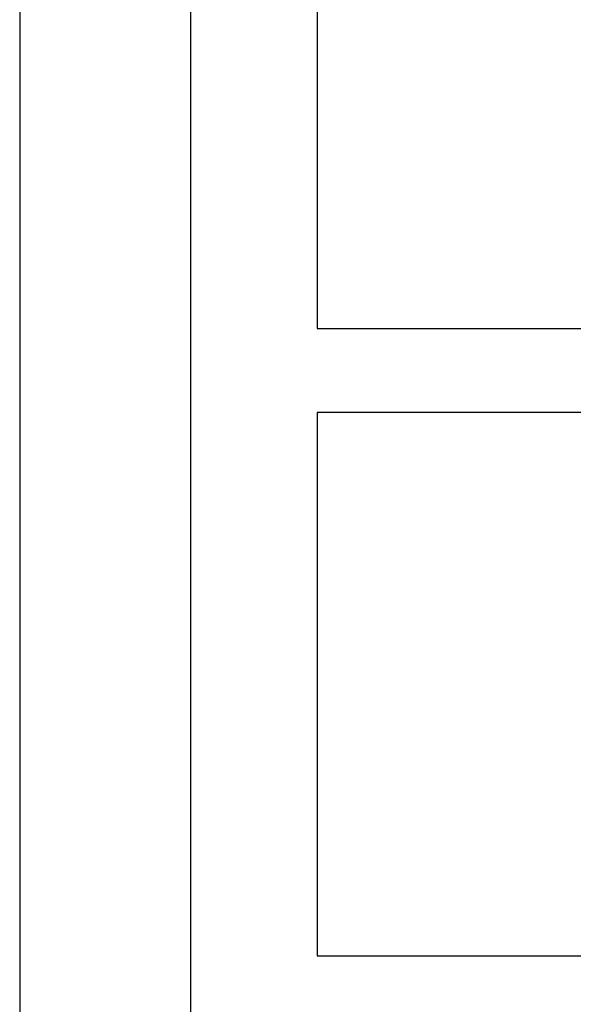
# Model space of a CAD drawing. Header units: inches. Extents: x 24 to 1128, y -94 to 748.
# Tile 251 of 256: x 507.82 to 509.12, y 323.29 to 325.61. Entities that reach past the tile are written whole.
import ezdxf

# ---------------------------------------------------------------- set-up
doc = ezdxf.new("R2010")
doc.units = ezdxf.units.IN
doc.header["$LTSCALE"] = 32
doc.header["$MEASUREMENT"] = 0
doc.layers.add('Visible (ANSI)', color=7, linetype='Continuous', lineweight=30)

msp = doc.modelspace()

# ---------------------------------------------------------------- linework, layer by layer
at = {"layer": 'Visible (ANSI)'}
for p, q in [((507.81897, 327.03448), (507.81897, 319.57556)), ((508.22185, 319.57556), (508.22185, 327.03448)), ((508.51985, 326.16063), (508.51985, 324.88141)), ((508.51985, 324.88141), (509.58817, 324.88141)), ((509.5814, 324.68329), (508.51985, 324.68329)), ((508.51985, 324.68329), (508.51985, 323.40408)), ((508.51985, 323.40408), (510.03671, 323.40408))]:
    msp.add_line(p, q, dxfattribs=at)

doc.saveas('drawing.dxf')
